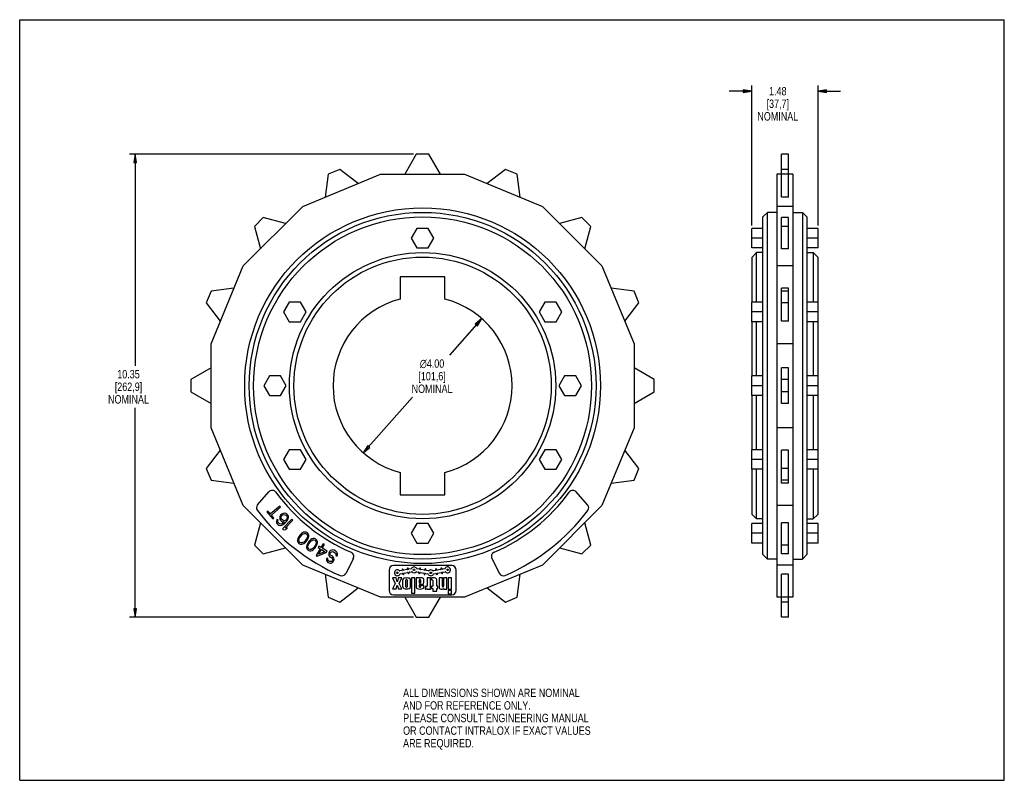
# Model space of a CAD drawing. Header units: inches. Extents: x 0 to 22, y 0 to 17.
import ezdxf

# ---------------------------------------------------------------- set-up
doc = ezdxf.new("R2010")
doc.units = ezdxf.units.IN
doc.header["$LTSCALE"] = 1.21
doc.header["$MEASUREMENT"] = 0
doc.layers.get('0').update_dxf_attribs({"linetype": 'CONTINUOUS'})
doc.layers.add('ALL_FEATURES', color=7, linetype='CONTINUOUS')
doc.styles.get("Standard").update_dxf_attribs({"font": 'txt', "width": 0.8})
doc.styles.add('TEXTSTYLE_1', font='gdt', dxfattribs={"width": 0.8})
doc.dimstyles.new('DIMSTYLE_1', dxfattribs={"dimtxt": 0.1875, "dimasz": 0.1875, "dimexe": 0.18, "dimexo": 0.0625, "dimgap": 0.09, "dimtad": 0, "dimtih": 1, "dimtoh": 1, "dimzin": 4, "dimdsep": 46, "dimtxsty": 'STANDARD', "dimblk": 'CLOSED', "dimblk1": 'CLOSED', "dimblk2": 'CLOSED', "dimcen": 0.09, "dimadec": 0, "dimazin": 0, "dimtp": 0.01, "dimtm": 0.01, "dimtfac": 1, "dimtofl": 0, "dimtmove": 0, "dimatfit": 3, "dimldrblk": 'CLOSED', "dimfxl": 1, "dimtolj": 1, "dimtzin": 4, "dimarcsym": 0})
doc.dimstyles.new('DIMSTYLE_2', dxfattribs={"dimtxt": 0.1875, "dimasz": 0.1875, "dimexe": 0.18, "dimexo": 0.0625, "dimgap": 0.09, "dimtad": 0, "dimtih": 1, "dimtoh": 1, "dimzin": 4, "dimdsep": 46, "dimtxsty": 'STANDARD', "dimblk": 'CLOSED', "dimblk1": 'CLOSED', "dimblk2": 'CLOSED', "dimcen": 0.09, "dimadec": 0, "dimazin": 0, "dimtp": 0.01, "dimtm": 0.01, "dimtfac": 1, "dimtofl": 0, "dimtmove": 0, "dimatfit": 3, "dimldrblk": 'CLOSED', "dimfxl": 1, "dimtolj": 1, "dimtzin": 4, "dimarcsym": 0})

# ---------------------------------------------------------------- blocks, each defined once
blk = doc.blocks.new('_CLOSED')
at = {"color": 0, "linetype": 'BYBLOCK'}
for p, q in [((0, 0), (-1, 0.17)), ((-1, 0.17), (-1, -0.17)), ((-1, -0.17), (0, 0)), ((-1, 0), (0, 0))]:
    blk.add_line(p, q, dxfattribs=at)
blk = doc.blocks.new('*D0')
at = {"color": 3, "linetype": 'CONTINUOUS'}
for p, q in [((8.8, 13.994), (2.456, 13.994)), ((2.581, 13.994), (2.581, 9.265)), ((2.581, 3.644), (2.581, 8.327)), ((8.8, 3.644), (2.456, 3.644))]:
    blk.add_line(p, q, dxfattribs=at)
at = {"color": 3, "linetype": 'CONTINUOUS', "xscale": 0.1875, "yscale": 0.1875, "zscale": 0.1875}
for p, rotation in [((2.581, 13.994), 90), ((2.581, 3.644), 270)]:
    blk.add_blockref('_CLOSED', p, dxfattribs=dict(at, rotation=rotation))
at = {"color": 3, "linetype": 'CONTINUOUS', "insert": (2.431, 9.171), "char_height": 0.1875, "width": 1.05, "attachment_point": 2, "line_spacing_factor": 0.9}
blk.add_mtext('10.35\\P[262,9]\\PNOMINAL', dxfattribs=at)
blk = doc.blocks.new('*D1')
at = {"color": 3, "linetype": 'CONTINUOUS'}
for p, q in [((16.356, 15.402), (15.856, 15.402)), ((16.356, 12.397), (16.356, 15.527)), ((17.84, 12.397), (17.84, 15.527)), ((17.84, 15.402), (18.34, 15.402))]:
    blk.add_line(p, q, dxfattribs=at)
at = {"color": 3, "linetype": 'CONTINUOUS', "xscale": 0.1875, "yscale": 0.1875, "zscale": 0.1875}
blk.add_blockref('_CLOSED', (16.356, 15.402), dxfattribs=at)
at = {"color": 3, "linetype": 'CONTINUOUS', "xscale": 0.1875, "yscale": 0.1875, "zscale": 0.1875, "rotation": 180}
blk.add_blockref('_CLOSED', (17.84, 15.402), dxfattribs=at)
at = {"color": 3, "linetype": 'CONTINUOUS', "insert": (16.939, 15.496), "char_height": 0.1875, "width": 1.05, "attachment_point": 2, "line_spacing_factor": 0.9}
blk.add_mtext('1.48\\P[37,7]\\PNOMINAL', dxfattribs=at)
blk = doc.blocks.new('*D2')
at = {"color": 3, "linetype": 'CONTINUOUS'}
for p, q in [((10.326, 10.318), (9.605, 9.502)), ((7.678, 7.32), (8.777, 8.564))]:
    blk.add_line(p, q, dxfattribs=at)
at = {"color": 3, "linetype": 'CONTINUOUS', "xscale": 0.1875, "yscale": 0.1875, "zscale": 0.1875}
for p, rotation in [((10.326, 10.318), 48.5535941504), ((7.678, 7.32), 228.5535941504)]:
    blk.add_blockref('_CLOSED', p, dxfattribs=dict(at, rotation=rotation))
at = {"color": 3, "linetype": 'CONTINUOUS', "insert": (9.214, 9.408), "char_height": 0.1875, "width": 1.05, "attachment_point": 2, "line_spacing_factor": 0.9, "style": 'TEXTSTYLE_1'}
blk.add_mtext('{\\Fgdt;n}\\Ftxt;4.00\\P[101,6]\\PNOMINAL', dxfattribs=at)

msp = doc.modelspace()

# ---------------------------------------------------------------- linework, layer by layer
at = {"color": 7, "linetype": 'CONTINUOUS'}
for p, q in [((0, 0), (0, 17)), ((0, 17), (22, 17)), ((22, 0), (22, 17)), ((8.862, 13.994), (8.604, 13.546)), ((9.142, 13.994), (8.862, 13.994)), ((9.4, 13.546), (9.142, 13.994)), ((17.018, 13.034), (17.018, 13.994)), ((17.178, 13.994), (17.018, 13.994)), ((17.178, 13.034), (17.178, 13.994)), ((7.151, 13.654), (6.892, 13.546)), ((7.561, 13.339), (7.151, 13.654)), ((10.853, 13.654), (10.443, 13.339)), ((11.112, 13.546), (10.853, 13.654)), ((17.178, 13.654), (17.018, 13.654)), ((6.324, 12.827), (8.062, 13.546)), ((6.892, 13.546), (6.825, 13.034)), ((8.062, 13.546), (9.942, 13.546)), ((9.942, 13.546), (11.68, 12.827)), ((11.179, 13.034), (11.112, 13.546)), ((16.918, 13.546), (16.918, 4.092)), ((17.278, 13.546), (16.918, 13.546)), ((17.278, 13.546), (17.278, 4.092)), ((17.178, 13.034), (17.018, 13.034)), ((4.994, 11.497), (6.324, 12.827)), ((11.68, 12.827), (13.01, 11.497)), ((17.278, 12.827), (16.918, 12.827)), ((5.442, 12.577), (5.244, 12.379)), ((5.941, 12.443), (5.442, 12.577)), ((12.562, 12.577), (12.063, 12.443)), ((12.76, 12.379), (12.562, 12.577)), ((16.706, 12.694), (16.606, 12.594)), ((16.606, 5.044), (16.606, 12.594)), ((16.706, 4.944), (16.706, 12.694)), ((17.018, 11.88), (17.018, 12.577)), ((17.178, 12.577), (17.018, 12.577)), ((17.178, 11.88), (17.178, 12.577)), ((17.49, 12.694), (17.49, 4.944)), ((17.49, 12.694), (17.59, 12.594)), ((17.59, 12.594), (17.59, 5.044)), ((5.244, 12.379), (5.378, 11.88)), ((8.876, 12.335), (8.75, 12.116)), ((9.128, 12.335), (8.876, 12.335)), ((9.254, 12.116), (9.128, 12.335)), ((12.626, 11.88), (12.76, 12.379)), ((16.356, 11.898), (16.356, 12.335)), ((17.178, 12.379), (17.018, 12.379)), ((17.84, 11.898), (17.84, 12.335)), ((8.75, 12.116), (8.876, 11.898)), ((9.128, 11.898), (9.254, 12.116)), ((8.876, 11.898), (9.128, 11.898)), ((17.178, 11.88), (17.018, 11.88)), ((16.466, 11.794), (16.366, 11.694)), ((16.366, 10.686), (16.366, 11.694)), ((16.466, 10.686), (16.466, 11.794)), ((17.73, 11.794), (17.73, 10.686)), ((17.73, 11.794), (17.83, 11.694)), ((17.83, 11.694), (17.83, 10.686)), ((4.275, 9.759), (4.994, 11.497)), ((13.01, 11.497), (13.729, 9.759)), ((17.278, 11.497), (16.918, 11.497)), ((8.502, 11.255), (8.502, 10.755)), ((9.502, 11.255), (8.502, 11.255)), ((9.502, 10.755), (9.502, 11.255)), ((4.275, 10.929), (4.167, 10.67)), ((4.787, 10.996), (4.275, 10.929)), ((13.729, 10.929), (13.217, 10.996)), ((13.837, 10.67), (13.729, 10.929)), ((17.018, 10.26), (17.018, 10.996)), ((17.178, 10.996), (17.018, 10.996)), ((17.178, 10.929), (17.018, 10.929)), ((17.178, 10.26), (17.178, 10.996)), ((4.167, 10.67), (4.482, 10.26)), ((6.02, 10.686), (5.894, 10.468)), ((6.272, 10.686), (6.02, 10.686)), ((6.399, 10.468), (6.272, 10.686)), ((11.732, 10.686), (11.605, 10.468)), ((11.984, 10.686), (11.732, 10.686)), ((12.11, 10.468), (11.984, 10.686)), ((13.522, 10.26), (13.837, 10.67)), ((16.356, 10.249), (16.356, 10.686)), ((17.178, 10.67), (17.018, 10.67)), ((17.84, 10.249), (17.84, 10.686)), ((5.894, 10.468), (6.02, 10.249)), ((6.272, 10.249), (6.399, 10.468)), ((11.605, 10.468), (11.732, 10.249)), ((11.984, 10.249), (12.11, 10.468)), ((6.02, 10.249), (6.272, 10.249)), ((11.732, 10.249), (11.984, 10.249)), ((16.366, 9.037), (16.366, 10.249)), ((16.466, 9.037), (16.466, 10.249)), ((17.178, 10.26), (17.018, 10.26)), ((17.73, 10.249), (17.73, 9.037)), ((17.83, 10.249), (17.83, 9.037)), ((4.275, 7.879), (4.275, 9.759)), ((13.729, 9.759), (13.729, 7.879)), ((17.278, 9.759), (16.918, 9.759)), ((4.275, 9.217), (3.827, 8.959)), ((5.578, 9.037), (5.452, 8.819)), ((5.831, 9.037), (5.578, 9.037)), ((5.957, 8.819), (5.831, 9.037)), ((12.173, 9.037), (12.047, 8.819)), ((12.426, 9.037), (12.173, 9.037)), ((12.552, 8.819), (12.426, 9.037)), ((16.356, 8.6), (16.356, 9.037)), ((17.84, 8.6), (17.84, 9.037)), ((3.827, 8.959), (3.827, 8.679)), ((5.452, 8.819), (5.578, 8.6)), ((5.831, 8.6), (5.957, 8.819)), ((12.047, 8.819), (12.173, 8.6)), ((12.426, 8.6), (12.552, 8.819)), ((3.827, 8.679), (4.275, 8.421)), ((5.578, 8.6), (5.831, 8.6)), ((12.173, 8.6), (12.426, 8.6)), ((16.366, 7.389), (16.366, 8.6)), ((16.466, 7.389), (16.466, 8.6)), ((17.73, 8.6), (17.73, 7.389)), ((17.83, 8.6), (17.83, 7.389)), ((4.994, 6.141), (4.275, 7.879)), ((13.729, 7.879), (13.01, 6.141)), ((17.278, 7.879), (16.918, 7.879)), ((4.482, 7.378), (4.167, 6.968)), ((6.02, 7.389), (5.894, 7.17)), ((6.272, 7.389), (6.02, 7.389)), ((6.399, 7.17), (6.272, 7.389)), ((11.732, 7.389), (11.605, 7.17)), ((11.984, 7.389), (11.732, 7.389)), ((12.11, 7.17), (11.984, 7.389)), ((13.837, 6.968), (13.522, 7.378)), ((16.356, 6.952), (16.356, 7.389)), ((17.178, 7.378), (17.018, 7.378)), ((17.018, 6.642), (17.018, 7.378)), ((17.178, 6.642), (17.178, 7.378)), ((17.84, 6.952), (17.84, 7.389)), ((5.894, 7.17), (6.02, 6.952)), ((6.272, 6.952), (6.399, 7.17)), ((11.605, 7.17), (11.732, 6.952)), ((11.984, 6.952), (12.11, 7.17)), ((4.167, 6.968), (4.275, 6.709)), ((6.02, 6.952), (6.272, 6.952)), ((8.502, 6.883), (8.502, 6.383)), ((9.502, 6.383), (9.502, 6.883)), ((11.732, 6.952), (11.984, 6.952)), ((13.729, 6.709), (13.837, 6.968)), ((16.366, 5.944), (16.366, 6.952)), ((16.466, 5.844), (16.466, 6.952)), ((17.178, 6.968), (17.018, 6.968)), ((17.73, 6.952), (17.73, 5.844)), ((17.83, 6.952), (17.83, 5.944)), ((4.275, 6.709), (4.787, 6.642)), ((13.217, 6.642), (13.729, 6.709)), ((17.178, 6.709), (17.018, 6.709)), ((17.178, 6.642), (17.018, 6.642)), ((5.315, 6.16), (5.568, 6.447)), ((8.502, 6.383), (9.502, 6.383)), ((12.689, 6.16), (12.436, 6.447)), ((6.324, 4.811), (4.994, 6.141)), ((13.01, 6.141), (11.68, 4.811)), ((16.466, 5.844), (16.366, 5.944)), ((17.278, 6.141), (16.918, 6.141)), ((17.73, 5.844), (17.83, 5.944)), ((5.378, 5.758), (5.244, 5.259)), ((8.876, 5.74), (8.75, 5.521)), ((9.128, 5.74), (8.876, 5.74)), ((9.254, 5.521), (9.128, 5.74)), ((12.76, 5.259), (12.626, 5.758)), ((16.356, 5.303), (16.356, 5.74)), ((17.178, 5.758), (17.018, 5.758)), ((17.018, 5.061), (17.018, 5.758)), ((17.178, 5.061), (17.178, 5.758)), ((17.84, 5.303), (17.84, 5.74)), ((8.75, 5.521), (8.876, 5.303)), ((9.128, 5.303), (9.254, 5.521)), ((8.876, 5.303), (9.128, 5.303)), ((5.244, 5.259), (5.442, 5.061)), ((5.442, 5.061), (5.941, 5.195)), ((12.063, 5.195), (12.562, 5.061)), ((12.562, 5.061), (12.76, 5.259)), ((17.178, 5.259), (17.018, 5.259)), ((17.178, 5.061), (17.018, 5.061)), ((7.455, 4.96), (7.286, 4.625)), ((10.549, 4.96), (10.718, 4.625)), ((16.706, 4.944), (16.606, 5.044)), ((17.49, 4.944), (17.59, 5.044)), ((8.062, 4.092), (6.324, 4.811)), ((8.252, 4.698), (8.252, 4.244)), ((9.652, 4.798), (8.352, 4.798)), ((8.537, 4.689), (8.492, 4.681)), ((8.504, 4.617), (8.549, 4.625)), ((8.543, 4.712), (8.545, 4.7)), ((8.565, 4.704), (8.563, 4.716)), ((8.655, 4.709), (8.577, 4.695)), ((8.588, 4.631), (8.667, 4.645)), ((8.661, 4.733), (8.664, 4.721)), ((8.678, 4.637), (8.68, 4.625)), ((8.683, 4.724), (8.681, 4.737)), ((8.746, 4.725), (8.695, 4.716)), ((8.7, 4.628), (8.698, 4.641)), ((8.706, 4.652), (8.757, 4.661)), ((8.867, 4.661), (8.912, 4.653)), ((8.924, 4.717), (8.879, 4.725)), ((8.92, 4.642), (8.918, 4.629)), ((8.937, 4.738), (8.935, 4.725)), ((8.938, 4.626), (8.94, 4.638)), ((8.952, 4.646), (9.03, 4.632)), ((8.955, 4.722), (8.957, 4.734)), ((9.042, 4.696), (8.963, 4.71)), ((9.039, 4.621), (9.036, 4.609)), ((9.055, 4.717), (9.053, 4.705)), ((9.07, 4.626), (9.121, 4.617)), ((9.073, 4.701), (9.075, 4.713)), ((9.132, 4.681), (9.081, 4.69)), ((9.287, 4.689), (9.242, 4.681)), ((9.254, 4.617), (9.299, 4.625)), ((9.293, 4.712), (9.295, 4.7)), ((9.315, 4.704), (9.313, 4.716)), ((9.405, 4.709), (9.327, 4.695)), ((9.338, 4.631), (9.417, 4.645)), ((9.411, 4.733), (9.414, 4.721)), ((9.428, 4.637), (9.43, 4.625)), ((9.433, 4.724), (9.431, 4.737)), ((9.496, 4.725), (9.445, 4.716)), ((9.45, 4.628), (9.448, 4.641)), ((9.456, 4.652), (9.507, 4.661)), ((9.752, 4.244), (9.752, 4.698)), ((11.68, 4.811), (9.942, 4.092)), ((17.278, 4.811), (16.918, 4.811)), ((6.825, 4.604), (6.892, 4.092)), ((8.41, 4.524), (8.332, 4.524)), ((8.332, 4.524), (8.392, 4.399)), ((8.437, 4.437), (8.41, 4.524)), ((8.465, 4.524), (8.437, 4.437)), ((8.542, 4.524), (8.465, 4.524)), ((8.482, 4.399), (8.542, 4.524)), ((8.557, 4.479), (8.557, 4.321)), ((8.56, 4.616), (8.562, 4.604)), ((8.582, 4.608), (8.58, 4.62)), ((8.63, 4.324), (8.63, 4.476)), ((8.657, 4.476), (8.657, 4.324)), ((8.73, 4.321), (8.73, 4.479)), ((8.83, 4.524), (8.757, 4.524)), ((8.757, 4.524), (8.757, 4.186)), ((8.83, 4.186), (8.83, 4.524)), ((8.93, 4.524), (8.857, 4.524)), ((8.857, 4.524), (8.857, 4.319)), ((8.93, 4.514), (8.93, 4.524)), ((8.93, 4.409), (8.93, 4.474)), ((8.945, 4.409), (8.93, 4.409)), ((8.942, 4.486), (8.945, 4.486)), ((8.995, 4.524), (8.955, 4.524)), ((8.957, 4.474), (8.957, 4.421)), ((9.032, 4.421), (9.032, 4.486)), ((9.056, 4.605), (9.058, 4.617)), ((9.177, 4.524), (9.102, 4.524)), ((9.102, 4.524), (9.102, 4.351)), ((9.177, 4.274), (9.177, 4.524)), ((9.272, 4.524), (9.205, 4.524)), ((9.205, 4.524), (9.205, 4.479)), ((9.205, 4.479), (9.217, 4.479)), ((9.23, 4.466), (9.23, 4.339)), ((9.31, 4.616), (9.312, 4.604)), ((9.317, 4.339), (9.317, 4.479)), ((9.332, 4.608), (9.33, 4.62)), ((9.445, 4.524), (9.37, 4.524)), ((9.37, 4.524), (9.37, 4.319)), ((9.445, 4.336), (9.445, 4.524)), ((9.547, 4.524), (9.472, 4.524)), ((9.472, 4.524), (9.472, 4.336)), ((9.547, 4.274), (9.547, 4.524)), ((9.65, 4.524), (9.575, 4.524)), ((9.575, 4.524), (9.575, 4.274)), ((9.65, 4.274), (9.65, 4.524)), ((11.112, 4.092), (11.179, 4.604)), ((17.178, 4.604), (17.018, 4.604)), ((17.018, 3.644), (17.018, 4.604)), ((17.178, 3.644), (17.178, 4.604)), ((7.151, 3.984), (7.561, 4.299)), ((8.392, 4.399), (8.332, 4.276)), ((8.332, 4.276), (8.41, 4.276)), ((8.41, 4.276), (8.437, 4.364)), ((8.437, 4.364), (8.465, 4.276)), ((8.465, 4.276), (8.542, 4.276)), ((8.542, 4.276), (8.482, 4.399)), ((8.757, 4.186), (8.83, 4.186)), ((8.931, 4.325), (8.931, 4.37)), ((8.945, 4.384), (8.995, 4.384)), ((9.032, 4.356), (8.958, 4.356)), ((8.958, 4.356), (8.958, 4.325)), ((9.032, 4.319), (9.032, 4.356)), ((9.08, 4.329), (9.06, 4.329)), ((9.06, 4.329), (9.06, 4.274)), ((9.06, 4.274), (9.071, 4.274)), ((9.102, 4.286), (9.102, 4.274)), ((9.102, 4.274), (9.177, 4.274)), ((9.23, 4.339), (9.205, 4.339)), ((9.205, 4.339), (9.205, 4.289)), ((9.205, 4.289), (9.23, 4.289)), ((9.23, 4.289), (9.23, 4.224)), ((9.23, 4.224), (9.317, 4.224)), ((9.342, 4.339), (9.317, 4.339)), ((9.317, 4.289), (9.342, 4.289)), ((9.317, 4.224), (9.317, 4.289)), ((9.342, 4.289), (9.342, 4.339)), ((9.415, 4.274), (9.44, 4.274)), ((9.46, 4.324), (9.457, 4.324)), ((9.472, 4.288), (9.472, 4.274)), ((9.472, 4.274), (9.547, 4.274)), ((9.575, 4.274), (9.65, 4.274)), ((9.65, 4.246), (9.575, 4.246)), ((9.575, 4.246), (9.575, 4.171)), ((9.65, 4.171), (9.65, 4.246)), ((10.443, 4.299), (10.853, 3.984)), ((6.892, 4.092), (7.151, 3.984)), ((9.942, 4.092), (8.062, 4.092)), ((8.352, 4.144), (9.652, 4.144)), ((8.604, 4.092), (8.862, 3.644)), ((9.142, 3.644), (9.4, 4.092)), ((9.575, 4.171), (9.65, 4.171)), ((10.853, 3.984), (11.112, 4.092)), ((17.278, 4.092), (16.918, 4.092)), ((17.178, 3.984), (17.018, 3.984)), ((8.862, 3.644), (9.142, 3.644)), ((17.178, 3.644), (17.018, 3.644)), ((0, 0), (22, 0))]:
    msp.add_line(p, q, dxfattribs=at)
for centre, radius in [((9.002, 8.819), 3.975), ((9.002, 8.819), 3.875), ((9.002, 8.819), 3.775), ((9.002, 8.819), 2.975), ((9.002, 8.819), 2.875), ((8.437, 4.638), 0.0175), ((8.812, 4.704), 0.0175), ((9.187, 4.638), 0.0175), ((9.562, 4.704), 0.0175)]:
    msp.add_circle(centre, radius, dxfattribs=at)
for centre, radius, start, end in [((9.002, 8.819), 2, 104.4775, 255.5225), ((9.002, 8.819), 2, 284.4775, 75.5225), ((5.643, 6.381), 0.1, 35.9721, 138.629), ((9.002, 8.819), 4.05, 215.9721, 246.7749), ((9.002, 8.819), 4.05, 293.2251, 324.0279), ((12.361, 6.381), 0.1, 41.371, 144.0279), ((5.39, 6.094), 0.1, 138.629, 217.0354), ((9.002, 8.819), 4.625, 217.0354, 246.4898), ((9.002, 8.819), 4.625, 293.5102, 322.9646), ((12.614, 6.094), 0.1, 322.9646, 41.371), ((7.365, 5.005), 0.1, 333.335, 66.7749), ((10.639, 5.005), 0.1, 113.2251, 206.665), ((7.197, 4.67), 0.1, 246.4898, 333.335), ((8.352, 4.698), 0.1, 90, 180), ((8.437, 4.638), 0.065, 44.5181, 335.4819), ((8.491, 4.69), 0.01, 224.5181, 280), ((8.536, 4.698), 0.01, 280, 10), ((8.553, 4.714), 0.01, 10, 190), ((8.55, 4.615), 0.01, 10, 100), ((8.575, 4.705), 0.01, 190, 280), ((8.59, 4.622), 0.01, 100, 190), ((8.654, 4.719), 0.01, 280, 10), ((8.671, 4.735), 0.01, 10, 190), ((8.668, 4.636), 0.01, 10, 100), ((8.69, 4.627), 0.01, 190, 10), ((8.693, 4.726), 0.01, 190, 280), ((8.708, 4.642), 0.01, 100, 190), ((8.744, 4.735), 0.01, 280, 335.4819), ((8.812, 4.704), 0.065, 24.5181, 155.4819), ((8.759, 4.651), 0.01, 44.5181, 100), ((8.812, 4.704), 0.065, 224.5181, 315.4819), ((8.866, 4.651), 0.01, 80, 135.4819), ((8.88, 4.735), 0.01, 204.5181, 260), ((8.911, 4.643), 0.01, 350, 80), ((8.928, 4.628), 0.01, 170, 350), ((8.925, 4.727), 0.01, 260, 350), ((8.947, 4.736), 0.01, 350, 170), ((8.95, 4.637), 0.01, 80, 170), ((8.965, 4.72), 0.01, 170, 260), ((9.029, 4.623), 0.01, 350, 80), ((9.043, 4.706), 0.01, 260, 350), ((9.065, 4.715), 0.01, 350, 170), ((9.068, 4.616), 0.01, 80, 170), ((9.083, 4.699), 0.01, 170, 260), ((9.134, 4.69), 0.01, 260, 315.4819), ((9.187, 4.638), 0.065, 44.5181, 135.4819), ((9.241, 4.69), 0.01, 224.5181, 280), ((9.286, 4.698), 0.01, 280, 10), ((9.303, 4.714), 0.01, 10, 190), ((9.3, 4.615), 0.01, 10, 100), ((9.325, 4.705), 0.01, 190, 280), ((9.34, 4.622), 0.01, 100, 190), ((9.404, 4.719), 0.01, 280, 10), ((9.421, 4.735), 0.01, 10, 190), ((9.418, 4.636), 0.01, 10, 100), ((9.44, 4.627), 0.01, 190, 10), ((9.443, 4.726), 0.01, 190, 280), ((9.458, 4.642), 0.01, 100, 190), ((9.494, 4.735), 0.01, 280, 335.4819), ((9.562, 4.704), 0.065, 224.5181, 155.4819), ((9.509, 4.651), 0.01, 44.5181, 100), ((9.652, 4.698), 0.1, 0, 90), ((10.807, 4.67), 0.1, 206.665, 293.5102), ((8.505, 4.607), 0.01, 100, 155.4819), ((8.595, 4.479), 0.0375, 107.4576, 180), ((8.572, 4.606), 0.01, 190, 10), ((8.643, 4.324), 0.2, 72.5424, 107.4576), ((8.643, 4.476), 0.0138, 0, 180), ((8.692, 4.479), 0.0375, 0, 72.5424), ((8.955, 4.486), 0.0375, 90, 132.8334), ((8.942, 4.474), 0.0125, 90, 180), ((8.945, 4.474), 0.0125, 0, 90), ((8.945, 4.421), 0.0125, 270, 360), ((8.995, 4.486), 0.0375, 0, 90), ((8.995, 4.421), 0.0375, 270, 360), ((9.046, 4.607), 0.01, 170, 350), ((9.119, 4.607), 0.01, 24.5181, 80), ((9.187, 4.638), 0.065, 204.5181, 335.4819), ((9.217, 4.466), 0.0125, 0, 90), ((9.255, 4.607), 0.01, 100, 155.4819), ((9.272, 4.479), 0.045, 0, 90), ((9.322, 4.606), 0.01, 190, 10), ((8.352, 4.244), 0.1, 180, 270), ((8.595, 4.321), 0.0375, 180, 252.5424), ((8.643, 4.476), 0.2, 252.5424, 287.4576), ((8.643, 4.324), 0.0138, 180, 360), ((8.692, 4.321), 0.0375, 287.4576, 360), ((8.895, 4.319), 0.0375, 180, 252.0798), ((8.945, 4.474), 0.2, 252.0798, 287.9202), ((8.945, 4.37), 0.0138, 90, 180), ((8.945, 4.325), 0.0138, 180, 360), ((8.995, 4.319), 0.0375, 287.9202, 360), ((9.071, 4.319), 0.045, 270, 312.7486), ((9.08, 4.351), 0.0225, 270, 360), ((9.415, 4.319), 0.045, 180, 270), ((9.44, 4.319), 0.045, 270, 316.2383), ((9.457, 4.336), 0.0125, 180, 270), ((9.46, 4.336), 0.0125, 270, 360), ((9.652, 4.244), 0.1, 270, 360)]:
    msp.add_arc(centre, radius, start, end, dxfattribs=at)
at = {"layer": 'ALL_FEATURES', "color": 7, "linetype": 'CONTINUOUS'}
for p, q in [((16.918, 12.694), (16.706, 12.694)), ((17.278, 12.694), (17.49, 12.694)), ((16.606, 12.335), (16.356, 12.335)), ((17.84, 12.335), (17.59, 12.335)), ((16.606, 12.116), (16.356, 12.116)), ((17.84, 12.116), (17.59, 12.116)), ((16.606, 11.898), (16.356, 11.898)), ((17.84, 11.898), (17.59, 11.898)), ((16.606, 11.794), (16.466, 11.794)), ((17.59, 11.794), (17.73, 11.794)), ((16.606, 10.686), (16.356, 10.686)), ((17.84, 10.686), (17.59, 10.686)), ((16.606, 10.468), (16.356, 10.468)), ((17.84, 10.468), (17.59, 10.468)), ((16.606, 10.249), (16.356, 10.249)), ((17.84, 10.249), (17.59, 10.249)), ((14.177, 8.959), (13.729, 9.217)), ((16.606, 9.037), (16.356, 9.037)), ((17.018, 8.421), (17.018, 9.217)), ((17.178, 9.217), (17.018, 9.217)), ((17.178, 8.421), (17.178, 9.217)), ((17.84, 9.037), (17.59, 9.037)), ((14.177, 8.679), (14.177, 8.959)), ((16.606, 8.819), (16.356, 8.819)), ((17.178, 8.959), (17.018, 8.959)), ((17.84, 8.819), (17.59, 8.819)), ((13.729, 8.421), (14.177, 8.679)), ((16.606, 8.6), (16.356, 8.6)), ((17.178, 8.679), (17.018, 8.679)), ((17.84, 8.6), (17.59, 8.6)), ((17.178, 8.421), (17.018, 8.421)), ((16.606, 7.389), (16.356, 7.389)), ((17.84, 7.389), (17.59, 7.389)), ((16.606, 7.17), (16.356, 7.17)), ((17.84, 7.17), (17.59, 7.17)), ((16.606, 6.952), (16.356, 6.952)), ((17.84, 6.952), (17.59, 6.952)), ((5.546, 6.018), (5.522, 5.997)), ((5.522, 5.997), (5.654, 5.841)), ((5.602, 5.953), (5.546, 6.018)), ((5.809, 6.128), (5.602, 5.953)), ((5.623, 5.928), (5.83, 6.104)), ((5.83, 6.104), (5.809, 6.128)), ((5.854, 5.948), (5.831, 5.926)), ((5.885, 5.963), (5.854, 5.948)), ((5.915, 5.969), (5.885, 5.963)), ((5.947, 5.963), (5.915, 5.969)), ((5.971, 5.948), (5.947, 5.963)), ((5.989, 5.928), (5.971, 5.948)), ((5.679, 5.862), (5.623, 5.928)), ((5.654, 5.841), (5.679, 5.862)), ((5.744, 5.82), (5.736, 5.791)), ((5.736, 5.791), (5.741, 5.758)), ((5.741, 5.758), (5.754, 5.734)), ((5.754, 5.838), (5.744, 5.82)), ((5.772, 5.818), (5.754, 5.838)), ((5.754, 5.734), (5.769, 5.719)), ((5.766, 5.797), (5.772, 5.818)), ((5.768, 5.777), (5.766, 5.797)), ((5.774, 5.76), (5.768, 5.777)), ((5.796, 5.737), (5.774, 5.76)), ((5.812, 5.73), (5.796, 5.737)), ((5.815, 5.896), (5.812, 5.871)), ((5.812, 5.871), (5.816, 5.838)), ((5.833, 5.727), (5.812, 5.73)), ((5.831, 5.926), (5.815, 5.896)), ((5.816, 5.838), (5.83, 5.814)), ((5.83, 5.814), (5.849, 5.794)), ((5.854, 5.733), (5.833, 5.727)), ((5.842, 5.877), (5.844, 5.894)), ((5.843, 5.856), (5.842, 5.877)), ((5.85, 5.84), (5.843, 5.856)), ((5.844, 5.894), (5.854, 5.911)), ((5.849, 5.794), (5.872, 5.779)), ((5.876, 5.813), (5.85, 5.84)), ((5.854, 5.911), (5.868, 5.924)), ((5.872, 5.742), (5.854, 5.733)), ((5.868, 5.924), (5.886, 5.934)), ((6.08, 5.837), (5.869, 5.618)), ((5.872, 5.779), (5.913, 5.774)), ((5.904, 5.765), (5.872, 5.742)), ((5.892, 5.806), (5.876, 5.813)), ((5.886, 5.934), (5.907, 5.939)), ((5.886, 5.718), (5.922, 5.746)), ((5.912, 5.803), (5.892, 5.806)), ((5.913, 5.774), (5.904, 5.765)), ((5.907, 5.939), (5.928, 5.937)), ((5.929, 5.804), (5.912, 5.803)), ((5.922, 5.746), (5.955, 5.777)), ((5.928, 5.937), (5.943, 5.929)), ((5.928, 5.633), (6.103, 5.814)), ((5.947, 5.814), (5.929, 5.804)), ((5.943, 5.929), (5.969, 5.902)), ((5.961, 5.827), (5.947, 5.814)), ((5.955, 5.777), (5.984, 5.812)), ((5.971, 5.844), (5.961, 5.827)), ((5.969, 5.902), (5.976, 5.886)), ((5.978, 5.865), (5.971, 5.844)), ((5.976, 5.886), (5.978, 5.865)), ((5.984, 5.812), (6, 5.842)), ((6.003, 5.904), (5.989, 5.928)), ((6, 5.842), (6.008, 5.872)), ((6.008, 5.872), (6.003, 5.904)), ((6.103, 5.814), (6.08, 5.837)), ((16.606, 5.74), (16.356, 5.74)), ((16.606, 5.844), (16.466, 5.844)), ((17.59, 5.844), (17.73, 5.844)), ((17.84, 5.74), (17.59, 5.74)), ((5.769, 5.719), (5.793, 5.704)), ((5.793, 5.704), (5.825, 5.698)), ((5.825, 5.698), (5.855, 5.704)), ((5.855, 5.704), (5.886, 5.718)), ((5.869, 5.618), (5.892, 5.595)), ((5.892, 5.595), (5.947, 5.606)), ((5.983, 5.643), (5.928, 5.633)), ((5.947, 5.606), (5.983, 5.643)), ((6.3, 5.517), (6.276, 5.495)), ((6.293, 5.473), (6.321, 5.5)), ((6.316, 5.529), (6.3, 5.517)), ((6.341, 5.543), (6.316, 5.529)), ((6.321, 5.5), (6.362, 5.518)), ((6.365, 5.548), (6.341, 5.543)), ((6.362, 5.518), (6.383, 5.518)), ((6.398, 5.547), (6.365, 5.548)), ((6.383, 5.518), (6.408, 5.506)), ((6.428, 5.532), (6.398, 5.547)), ((6.408, 5.506), (6.425, 5.485)), ((6.449, 5.507), (6.428, 5.532)), ((6.458, 5.475), (6.449, 5.507)), ((16.606, 5.521), (16.356, 5.521)), ((17.84, 5.521), (17.59, 5.521)), ((6.216, 5.402), (6.209, 5.375)), ((6.209, 5.375), (6.21, 5.349)), ((6.21, 5.349), (6.219, 5.317)), ((6.224, 5.42), (6.216, 5.402)), ((6.219, 5.317), (6.24, 5.292)), ((6.24, 5.449), (6.224, 5.42)), ((6.238, 5.36), (6.245, 5.404)), ((6.243, 5.34), (6.238, 5.36)), ((6.276, 5.495), (6.24, 5.449)), ((6.24, 5.292), (6.27, 5.278)), ((6.26, 5.318), (6.243, 5.34)), ((6.245, 5.404), (6.265, 5.437)), ((6.286, 5.306), (6.26, 5.318)), ((6.265, 5.437), (6.293, 5.473)), ((6.306, 5.307), (6.286, 5.306)), ((6.303, 5.276), (6.328, 5.282)), ((6.347, 5.324), (6.306, 5.307)), ((6.328, 5.282), (6.352, 5.295)), ((6.375, 5.351), (6.347, 5.324)), ((6.352, 5.295), (6.368, 5.307)), ((6.368, 5.307), (6.392, 5.329)), ((6.403, 5.387), (6.375, 5.351)), ((6.392, 5.329), (6.428, 5.375)), ((6.423, 5.421), (6.403, 5.387)), ((6.435, 5.298), (6.421, 5.268)), ((6.43, 5.464), (6.423, 5.421)), ((6.425, 5.485), (6.43, 5.464)), ((6.428, 5.375), (6.444, 5.404)), ((6.469, 5.346), (6.435, 5.298)), ((6.443, 5.253), (6.461, 5.288)), ((6.444, 5.404), (6.452, 5.423)), ((6.452, 5.423), (6.459, 5.45)), ((6.459, 5.45), (6.458, 5.475)), ((6.461, 5.288), (6.487, 5.325)), ((6.491, 5.369), (6.469, 5.346)), ((6.487, 5.325), (6.514, 5.354)), ((6.507, 5.382), (6.491, 5.369)), ((6.531, 5.397), (6.507, 5.382)), ((6.514, 5.354), (6.553, 5.373)), ((6.555, 5.404), (6.531, 5.397)), ((6.553, 5.373), (6.574, 5.375)), ((6.588, 5.404), (6.555, 5.404)), ((6.574, 5.375), (6.6, 5.365)), ((6.618, 5.391), (6.588, 5.404)), ((6.6, 5.365), (6.618, 5.344)), ((6.641, 5.367), (6.618, 5.391)), ((6.618, 5.344), (6.624, 5.324)), ((6.624, 5.324), (6.62, 5.28)), ((6.652, 5.336), (6.641, 5.367)), ((6.642, 5.265), (6.648, 5.284)), ((6.648, 5.284), (6.654, 5.311)), ((6.654, 5.311), (6.652, 5.336)), ((6.78, 5.284), (6.732, 5.207)), ((6.807, 5.267), (6.78, 5.284)), ((16.606, 5.303), (16.356, 5.303)), ((17.84, 5.303), (17.59, 5.303)), ((6.27, 5.278), (6.303, 5.276)), ((6.415, 5.249), (6.409, 5.222)), ((6.409, 5.222), (6.411, 5.197)), ((6.411, 5.197), (6.422, 5.165)), ((6.421, 5.268), (6.415, 5.249)), ((6.422, 5.165), (6.445, 5.142)), ((6.439, 5.209), (6.443, 5.253)), ((6.445, 5.189), (6.439, 5.209)), ((6.463, 5.168), (6.445, 5.189)), ((6.445, 5.142), (6.475, 5.128)), ((6.489, 5.158), (6.463, 5.168)), ((6.475, 5.128), (6.508, 5.129)), ((6.51, 5.159), (6.489, 5.158)), ((6.508, 5.129), (6.532, 5.136)), ((6.549, 5.179), (6.51, 5.159)), ((6.532, 5.136), (6.556, 5.151)), ((6.576, 5.208), (6.549, 5.179)), ((6.556, 5.151), (6.572, 5.164)), ((6.572, 5.164), (6.594, 5.187)), ((6.602, 5.245), (6.576, 5.208)), ((6.594, 5.187), (6.628, 5.235)), ((6.62, 5.28), (6.602, 5.245)), ((6.712, 5.174), (6.621, 5.025)), ((6.628, 5.235), (6.642, 5.265)), ((6.649, 5.008), (6.85, 5.089)), ((6.686, 5.235), (6.666, 5.202)), ((6.666, 5.202), (6.712, 5.174)), ((6.676, 5.052), (6.74, 5.157)), ((6.818, 5.109), (6.676, 5.052)), ((6.732, 5.207), (6.686, 5.235)), ((6.74, 5.157), (6.818, 5.109)), ((6.76, 5.19), (6.807, 5.267)), ((6.87, 5.123), (6.76, 5.19)), ((6.85, 5.089), (6.87, 5.123)), ((6.906, 5.087), (6.904, 5.059)), ((6.922, 5.116), (6.906, 5.087)), ((6.943, 5.134), (6.922, 5.116)), ((6.938, 5.078), (6.947, 5.095)), ((6.938, 5.056), (6.938, 5.078)), ((6.974, 5.146), (6.943, 5.134)), ((6.947, 5.095), (6.966, 5.107)), ((6.966, 5.107), (6.986, 5.111)), ((6.999, 5.148), (6.974, 5.146)), ((6.986, 5.111), (7.008, 5.106)), ((7.026, 5.141), (6.999, 5.148)), ((7.008, 5.106), (7.046, 5.086)), ((7.064, 5.121), (7.026, 5.141)), ((7.046, 5.086), (7.062, 5.07)), ((7.062, 5.07), (7.067, 5.046)), ((7.085, 5.102), (7.064, 5.121)), ((7.1, 5.072), (7.085, 5.102)), ((7.099, 5.036), (7.1, 5.072)), ((6.621, 5.025), (6.649, 5.008)), ((6.86, 4.965), (6.856, 4.946)), ((6.856, 4.946), (6.858, 4.915)), ((6.858, 4.915), (6.868, 4.888)), ((6.888, 4.95), (6.86, 4.965)), ((6.868, 4.888), (6.888, 4.87)), ((6.887, 4.936), (6.888, 4.95)), ((6.891, 4.92), (6.887, 4.936)), ((6.888, 4.87), (6.912, 4.857)), ((6.902, 4.907), (6.891, 4.92)), ((6.93, 4.891), (6.902, 4.907)), ((6.904, 5.059), (6.911, 5.026)), ((6.911, 5.026), (6.924, 5.005)), ((6.912, 4.857), (6.934, 4.853)), ((6.924, 5.005), (6.944, 4.987)), ((6.948, 4.89), (6.93, 4.891)), ((6.934, 4.853), (6.959, 4.854)), ((6.947, 5.037), (6.938, 5.056)), ((6.944, 4.987), (6.973, 4.971)), ((6.962, 5.021), (6.947, 5.037)), ((6.968, 4.893), (6.948, 4.89)), ((6.959, 4.854), (6.99, 4.867)), ((6.991, 5.006), (6.962, 5.021)), ((6.982, 4.908), (6.968, 4.893)), ((6.973, 4.971), (6.984, 4.958)), ((6.988, 4.919), (6.982, 4.908)), ((6.984, 4.958), (6.992, 4.939)), ((6.992, 4.939), (6.988, 4.919)), ((6.99, 4.867), (7.007, 4.887)), ((7.007, 4.99), (6.991, 5.006)), ((7.02, 4.968), (7.007, 4.99)), ((7.007, 4.887), (7.019, 4.91)), ((7.019, 4.91), (7.027, 4.935)), ((7.027, 4.935), (7.02, 4.968)), ((7.067, 5.046), (7.063, 5.026)), ((7.063, 5.026), (7.091, 5.011)), ((7.091, 5.011), (7.099, 5.036)), ((16.918, 4.944), (16.706, 4.944)), ((17.278, 4.944), (17.49, 4.944))]:
    msp.add_line(p, q, dxfattribs=at)

# ---------------------------------------------------------------- texts
at = {"color": 3, "linetype": 'CONTINUOUS', "insert": (8.567, 2.049), "char_height": 0.1875, "width": 5.25, "attachment_point": 1, "line_spacing_factor": 0.9}
msp.add_mtext('ALL DIMENSIONS SHOWN ARE NOMINAL\\PAND FOR REFERENCE ONLY.\\PPLEASE CONSULT ENGINEERING MANUAL\\POR CONTACT INTRALOX IF EXACT VALUES\\PARE REQUIRED. ', dxfattribs=at)

# ---------------------------------------------------------------- dimensions: what is measured, and where the dimension line sits
at = {"color": 3, "linetype": 'CONTINUOUS'}
dim = msp.add_linear_dim(base=(17.84, 15.402), p1=(16.356, 12.397), p2=(17.84, 12.397), text='<>\\PNOMINAL', dimstyle='DIMSTYLE_1', dxfattribs=at)
dim.commit()
dim.dimension.update_dxf_attribs({"geometry": '*D1', "text_midpoint": (16.752, 15.121), "dimtype": 160})
dim = msp.add_linear_dim(base=(2.581, 3.644), p1=(8.8, 13.994), p2=(8.8, 3.644), angle=270, text='<>\\PNOMINAL', dimstyle='DIMSTYLE_1', dxfattribs=at)
dim.commit()
dim.dimension.update_dxf_attribs({"geometry": '*D0', "text_midpoint": (2.281, 8.796), "dimtype": 160})
dim = msp.add_diameter_dim_2p(p1=(10.326, 10.318), p2=(7.678, 7.32), text='<>\\PNOMINAL', dimstyle='DIMSTYLE_2', dxfattribs=at)
dim.commit()
dim.dimension.update_dxf_attribs({"geometry": '*D2', "text_midpoint": (9.202, 9.033), "dimtype": 163})

doc.saveas('drawing.dxf')
